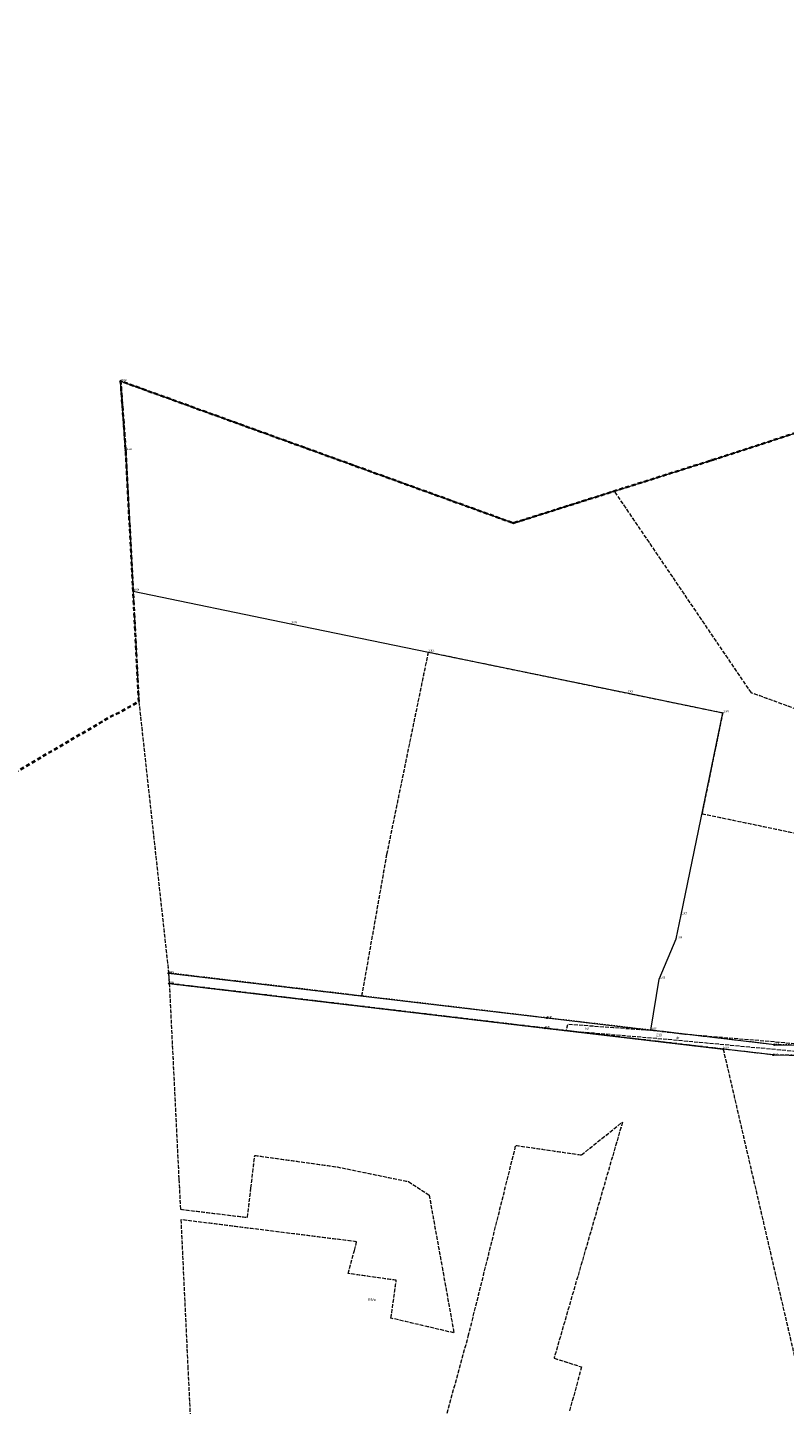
# Model space of a CAD drawing. Header units: metres. Extents: x 6524698 to 6533081, y 5883213 to 5896811.
# Tile 116 of 167: x 6526488 to 6526780, y 5894030 to 5894560. Entities that reach past the tile are written whole.
import ezdxf
from ezdxf.enums import TextEntityAlignment as Align

# ---------------------------------------------------------------- set-up
doc = ezdxf.new("R2010")
doc.units = ezdxf.units.M
doc.header["$MEASUREMENT"] = 0
for name, pattern in [('mapa zasadnicza$0$1.5_0.5', [2, 1.5, -0.5]), ('mapa zasadnicza$0$1.5_1.0', [2.5, 1.5, -1]), ('mapa zasadnicza$0$219-500', [0]), ('mapa zasadnicza$0$egkk-500', [2, 1.5, -0.5]), ('mapa zasadnicza$0$egug-500', [1, 0.5, -0.5])]:
    doc.linetypes.add(name, pattern=pattern)
doc.layers.get('0').update_dxf_attribs({"lineweight": 0})
for name, color, linetype in [('mapa zasadnicza$0$202-punkt graniczny', 7, 'Continuous'), ('mapa zasadnicza$0$202-punkt graniczny-Atr103', 7, 'Continuous'), ('mapa zasadnicza$0$203-punkt graniczny', 7, 'Continuous'), ('mapa zasadnicza$0$203-punkt graniczny-Atr103', 7, 'Continuous'), ('mapa zasadnicza$0$209-oznaczenie konturu klasyfikacyjnego', 7, 'Continuous'), ('mapa zasadnicza$0$210-oznaczenie konturu użytku gruntowego', 7, 'Continuous'), ('mapa zasadnicza$0$211-numer działki ewidencyjnej', 7, 'Continuous'), ('mapa zasadnicza$0$216-obręb ewidencyjny', 7, 'Continuous'), ('mapa zasadnicza$0$217-kontur klasyfikacyjny', 7, 'Continuous'), ('mapa zasadnicza$0$218-kontur użytku gruntowego', 7, 'Continuous'), ('mapa zasadnicza$0$219-działka ewidencyjna', 7, 'Continuous'), ('mapa zasadnicza$0$jezdnia', 7, 'Continuous'), ('mapa zasadnicza$0$jezdnia-Atr17', 7, 'Continuous')]:
    doc.layers.add(name, color=color, linetype=linetype)
doc.styles.add('mapa zasadnicza$0$STANDARD', font='Working1250', dxfattribs={"width": 0.75})

# ---------------------------------------------------------------- blocks, each defined once
blk = doc.blocks.new('mapa zasadnicza$0$202')
at = {"color": 0, "linetype": 'Continuous', "lineweight": 0}
blk.add_circle((0, 0), 0.25, dxfattribs=at)
blk = doc.blocks.new('mapa zasadnicza$0$203')
at = {"linetype": 'Continuous', "lineweight": 0}
h = blk.add_hatch(color=0, dxfattribs=at)
edge = h.paths.add_edge_path()
edge.add_arc((0, 0), 0.045, 0, 360)

msp = doc.modelspace()

# ---------------------------------------------------------------- linework, layer by layer
at = {"layer": 'mapa zasadnicza$0$216-obręb ewidencyjny', "color": 7, "linetype": 'mapa zasadnicza$0$1.5_1.0', "lineweight": 35, "flags": 128}
msp.add_lwpolyline([(6528080.19, 5893144.58), (6528061.74, 5893201.21), (6528047.55, 5893241.88), (6528024.92, 5893315.29), (6528008.56, 5893361.13), (6527994.3, 5893412.78), (6527972.36, 5893501.34), (6527968.55, 5893513.63), (6527970.79, 5893518.44), (6527970.73, 5893522.51), (6527967.45, 5893552.31), (6527966.7, 5893563.53), (6527962.24, 5893630.13), (6528051.1, 5893681.86), (6528093.51, 5893704.95), (6528160.44, 5893751.29), (6528192.4, 5893787.97), (6528212.45, 5893801.88), (6528235.37, 5893817.79), (6528263.34, 5893839.22), (6528292.63, 5893867.35), (6528325.94, 5893899.11), (6528322.17, 5893903.05), (6528250.73, 5893995.91), (6528184.31, 5894083.49), (6528144.78, 5894142.59), (6528140.26, 5894150.17), (6528112.08, 5894189.3), (6528016.98, 5894319.35), (6528001.44, 5894344.63), (6527975.61, 5894386.54), (6527948.25, 5894431.11), (6527919.91, 5894480.01), (6527892.39, 5894527.5), (6527882.42, 5894543.56), (6527855.65, 5894587.93), (6527823.65, 5894640.97), (6527805.93, 5894633.3), (6527750.7, 5894622.26), (6527703.08, 5894611.82), (6527660.79, 5894602.88), (6527644.2, 5894599.12), (6527623.22, 5894594.36), (6527546.55, 5894577.52), (6527485.04, 5894564.12), (6527442.59, 5894555.97), (6527376.5, 5894538.97), (6527356.91, 5894534.04), (6527324.89, 5894525.35), (6527242.36, 5894508.66), (6527235, 5894507.23), (6527228.04, 5894506.29), (6527159.89, 5894496.69), (6527053.58, 5894471.18), (6527004.75, 5894459.61), (6526977.15, 5894360.97), (6526895.2, 5894390.7), (6526886.54, 5894409.25), (6526848.25, 5894423.17), (6526790.81, 5894405.63), (6526783.96, 5894403.77), (6526751.66, 5894393.24), (6526675.52, 5894369.12), (6526524.19, 5894423.84), (6526526.13, 5894397.23), (6526528.98, 5894342.85), (6526531.21, 5894300.39), (6526524.41, 5894296.52), (6526520.88, 5894294.84), (6526433.18, 5894243.61), (6526409.32, 5894231.32), (6526314.07, 5894204.53), (6526268.73, 5894188.91), (6526258.95, 5894183.01), (6526232.67, 5894174.45), (6526048.77, 5894185.58), (6526028.42, 5894185.14), (6525944.02, 5894189.55), (6525880.8, 5894192.86), (6525865.46, 5894208.87), (6525815.37, 5894268.24), (6525725.76, 5894354.61), (6525677.43, 5894405.04), (6525642.47, 5894443.85), (6525631.75, 5894455.74), (6525621.46, 5894467.17), (6525618.11, 5894470.89), (6525610.84, 5894478.96), (6525545.06, 5894551.99), (6525537.2, 5894560.72), (6525460.52, 5894338.76), (6525456.21, 5894326.33), (6525450.16, 5894308.9), (6525445.22, 5894294.63), (6525423.21, 5894231.15), (6525415.4, 5894208.63), (6525399.64, 5894161.49), (6525369.98, 5894072.79), (6525342.34, 5893997.91), (6525337.4, 5893981.36), (6525266.58, 5893924.52), (6525217.93, 5893885.48), (6525120.08, 5893806.06), (6525080.21, 5893781.94), (6525034.62, 5893753.64), (6524956.86, 5893706.08), (6524954.17, 5893701.72), (6524952.33, 5893698.77), (6524951.12, 5893696.84), (6524924.06, 5893653.68), (6524922.11, 5893650.61), (6524908.03, 5893628.41), (6524885.99, 5893594.37), (6524823.72, 5893494.6), (6524818.62, 5893484.85), (6524776.38, 5893404.01), (6524760.03, 5893372.45), (6524743.69, 5893340.87), (6524727.34, 5893309.3), (6524725.32, 5893305.6), (6524701.12, 5893258.79), (6524698.5, 5893253.75), (6524741.55, 5893198.86), (6524787.16, 5893135.47), (6524797.48, 5893113.55), (6524827.59, 5893049.65), (6524848.15, 5892993.16), (6524885, 5892891.94), (6524886.71, 5892887.25), (6524900.94, 5892860.83), (6524938.01, 5892801.88), (6524942.47, 5892794.78), (6524958.2, 5892763.24), (6524982.49, 5892709.34), (6524989.65, 5892692.64), (6525021.29, 5892644.7), (6525047.57, 5892607.1), (6525072.42, 5892559.28), (6525080.98, 5892544.34), (6525104.23, 5892503.81), (6525105.73, 5892501.2), (6525124.09, 5892461.96), (6525158, 5892390.4), (6525163.69, 5892366.6), (6525187.74, 5892266.07), (6525200.42, 5892203.7), (6525210.27, 5892167.69), (6525235.54, 5892075.31), (6525239, 5892035.46), (6525241.84, 5892018.03), (6525246.18, 5891943.28), (6525246.02, 5891937.6), (6525245.65, 5891924.05), (6525244.65, 5891887.35), (6525244.88, 5891861.21), (6525245.32, 5891811.32), (6525234.24, 5891649.83), (6525224.07, 5891546.78), (6525208.12, 5891507.31), (6525193.48, 5891471.08), (6525186.45, 5891448.59), (6525184.14, 5891444.14), (6525180.5, 5891437.11), (6525176.64, 5891433.3), (6525163.56, 5891420.57), (6525150.33, 5891406.73), (6525149.34, 5891405.88), (6525147.46, 5891404.1), (6525146.26, 5891402.89), (6525142.82, 5891399.45), (6525132.06, 5891389.06), (6525128.35, 5891385.34), (6525124.8, 5891381.67), (6525121.13, 5891378.06), (6525095.65, 5891351.83), (6525053.05, 5891307.97), (6525038.88, 5891292.8), (6525015.99, 5891261.95), (6524996.02, 5891237.19), (6524958.43, 5891186.61), (6524908.74, 5891119.69), (6524979.34, 5891082.37), (6525035.16, 5891054.09), (6525074.44, 5891035.78), (6525140.68, 5891002.24), (6525158.27, 5890993.31), (6525169.95, 5890987.37), (6525189.03, 5890979.26), (6525225.79, 5890963.63), (6525241.68, 5890952.94), (6525280.63, 5890926.71), (6525286.23, 5890923.62), (6525353.13, 5890886.67), (6525387.9, 5890862.89), (6525416.13, 5890848.06), (6525465.51, 5890821.53), (6525489.55, 5890809.17), (6525532.35, 5890788.13), (6525593.44, 5890757.92), (6525656.38, 5890722.42), (6525712.1, 5890690.97), (6525744.09, 5890674.26), (6525753.93, 5890669.12), (6525811.57, 5890638.94), (6525889.01, 5890598.56), (6525902.26, 5890595.95), (6525968.12, 5890559.29), (6526048.15, 5890515.81), (6526148.09, 5890465.98), (6526205.96, 5890434.59), (6526262.38, 5890404.11), (6526332.75, 5890374.64), (6526425.41, 5890334.29), (6526595.63, 5890279.11), (6526573.45, 5890132.21), (6526575.25, 5890133.06), (6526592.18, 5890129.32), (6526722.43, 5890098.71), (6526728.64, 5890098.03), (6526735.76, 5890098.07), (6526740.34, 5890097.85), (6526742.25, 5890097.45), (6526749.57, 5890095.95), (6526757.09, 5890094.4), (6526758.07, 5890090.77), (6526792.43, 5890086.11), (6526812.21, 5890083.05), (6526890.35, 5890080.91), (6526909.87, 5890084.83), (6526952.34, 5890094.44), (6526971.01, 5890104.38), (6526981, 5890111.26), (6526988.84, 5890116.67), (6527008.52, 5890134.26), (6527045.63, 5890148.55), (6527057.31, 5890152.25), (6527077.89, 5890166.68), (6527165.07, 5890215.69), (6527220.83, 5890245.22), (6527241.28, 5890253.87), (6527273.45, 5890274.12), (6527288.1, 5890288.63), (6527313.38, 5890308.14), (6527321.27, 5890314.22), (6527338.23, 5890321.73), (6527355.64, 5890331.57), (6527391.42, 5890349.92), (6527454.67, 5890547.02), (6527509.07, 5890729.27), (6527517.65, 5890758.02), (6527651.09, 5891150.82), (6527705.03, 5891299.34), (6527759.25, 5891463.12), (6527785.51, 5891547.1), (6527787.58, 5891553.86), (6527801.61, 5891598.79), (6527846.82, 5891746.29), (6528014.33, 5891830.31), (6528198.8, 5891907.55), (6528440.31, 5891996.73), (6528394.78, 5892128.68), (6528377.11, 5892179.95), (6528349.09, 5892260.65), (6528334.62, 5892315.93), (6528299.61, 5892411.02), (6528296.22, 5892421.59), (6528276.69, 5892498.16), (6528274.02, 5892507.32), (6528253.12, 5892581.84), (6528217.45, 5892695.43), (6528216.98, 5892718.27), (6528214.23, 5892726.13), (6528211.23, 5892742.29), (6528202.22, 5892766.07), (6528192.07, 5892792.85), (6528171.14, 5892860.59), (6528166.45, 5892875.8), (6528118.84, 5893029.51), (6528114.87, 5893046.22), (6528103.06, 5893080.73)], close=True, dxfattribs=at)
at = {"layer": 'mapa zasadnicza$0$217-kontur klasyfikacyjny', "color": 92, "linetype": 'mapa zasadnicza$0$egkk-500', "lineweight": 18, "flags": 128}
for points in [[(6526524.19, 5894423.84), (6526526.13, 5894397.23)], [(6526675.52, 5894369.12), (6526524.19, 5894423.84)], [(6526526.13, 5894397.23), (6526528.98, 5894342.85)], [(6526714.47, 5894381.46), (6526675.52, 5894369.12)], [(6526767.24, 5894303.71), (6526714.47, 5894381.46)], [(6526528.98, 5894342.85), (6526531.21, 5894300.39)], [(6526626.82, 5894241.54), (6526642.82, 5894319.41)], [(6526642.82, 5894319.41), (6526719.21, 5894303.67)], [(6526531.21, 5894300.39), (6526542.67, 5894195.78)], [(6526719.21, 5894303.67), (6526756.2, 5894296.05)], [(6526848.65, 5894274.07), (6526767.24, 5894303.71)], [(6526756.2, 5894296.05), (6526748.19, 5894257.17)], [(6526748.19, 5894257.17), (6526787.89, 5894248.9)], [(6526617.18, 5894186.93), (6526626.82, 5894241.54)], [(6526542.67, 5894195.78), (6526617.18, 5894186.93)], [(6526687.71, 5894174.57), (6526542.93, 5894191.77)], [(6526542.93, 5894191.77), (6526546.63, 5894116.31)], [(6526756.36, 5894166.48), (6526687.71, 5894174.57)], [(6526756.36, 5894166.48), (6526785.05, 5894042.85)], [(6526775.74, 5894164.2), (6526756.36, 5894166.48)], [(6526817.76, 5894163.42), (6526775.74, 5894164.2)], [(6526717.56, 5894138.37), (6526691.21, 5894047.39)], [(6526701.73, 5894125.69), (6526717.56, 5894138.37)], [(6526574.41, 5894112.98), (6526575.87, 5894125.5)], [(6526575.87, 5894125.5), (6526607.61, 5894121.08)], [(6526658.16, 5894055.85), (6526676.46, 5894129.36)], [(6526676.46, 5894129.36), (6526701.73, 5894125.69)], [(6526607.61, 5894121.08), (6526635.13, 5894115.42)], [(6526546.63, 5894116.31), (6526547.25, 5894104.74)], [(6526635.13, 5894115.42), (6526643.05, 5894110.24)], [(6526573.07, 5894101.62), (6526574.41, 5894112.98)], [(6526643.05, 5894110.24), (6526648.07, 5894082.43)], [(6526547.25, 5894104.74), (6526573.07, 5894101.62)], [(6526615.13, 5894092.24), (6526547.41, 5894100.74)], [(6526547.41, 5894100.74), (6526550.07, 5894044.23)], [(6526611.92, 5894079.99), (6526614.26, 5894088.91)], [(6526614.26, 5894088.91), (6526615.13, 5894092.24)], [(6526630.4, 5894077.38), (6526611.92, 5894079.99)], [(6526628.37, 5894062.8), (6526630.4, 5894077.38)], [(6526648.07, 5894082.43), (6526652.63, 5894057.13)], [(6526652.63, 5894057.13), (6526628.37, 5894062.8)], [(6526634.09, 5893968.29), (6526658.16, 5894055.85)], [(6526691.21, 5894047.39), (6526701.83, 5894044.02)], [(6526550.07, 5894044.23), (6526553.88, 5893965.84)], [(6526701.83, 5894044.02), (6526697.12, 5894026.96)]]:
    msp.add_lwpolyline(points, dxfattribs=at)
at = {"layer": 'mapa zasadnicza$0$218-kontur użytku gruntowego', "color": 3, "linetype": 'mapa zasadnicza$0$egug-500', "lineweight": 18, "flags": 128}
for points in [[(6526524.19, 5894423.84), (6526526.13, 5894397.23)], [(6526675.52, 5894369.12), (6526524.19, 5894423.84)], [(6526526.13, 5894397.23), (6526528.98, 5894342.85)], [(6526714.47, 5894381.46), (6526675.52, 5894369.12)], [(6526767.24, 5894303.71), (6526714.47, 5894381.46)], [(6526528.98, 5894342.85), (6526531.21, 5894300.39)], [(6526626.82, 5894241.54), (6526642.82, 5894319.41)], [(6526642.82, 5894319.41), (6526719.21, 5894303.67)], [(6526531.21, 5894300.39), (6526542.67, 5894195.78)], [(6526719.21, 5894303.67), (6526756.2, 5894296.05)], [(6526848.65, 5894274.07), (6526767.24, 5894303.71)], [(6526756.2, 5894296.05), (6526748.19, 5894257.17)], [(6526748.19, 5894257.17), (6526787.89, 5894248.9)], [(6526617.18, 5894186.93), (6526626.82, 5894241.54)], [(6526542.67, 5894195.78), (6526542.93, 5894191.77)], [(6526617.18, 5894186.93), (6526542.67, 5894195.78)], [(6526542.93, 5894191.77), (6526687.71, 5894174.57)], [(6526542.93, 5894191.77), (6526546.63, 5894116.31)], [(6526688.48, 5894178.46), (6526617.18, 5894186.93)], [(6526712.01, 5894175.69), (6526688.48, 5894178.46)], [(6526687.71, 5894174.57), (6526756.36, 5894166.48)], [(6526728.54, 5894173.75), (6526712.01, 5894175.69)], [(6526756.17, 5894170.5), (6526728.54, 5894173.75)], [(6526776.09, 5894168.15), (6526756.17, 5894170.5)], [(6526778.14, 5894168.12), (6526776.09, 5894168.15)], [(6526789.87, 5894167.91), (6526778.14, 5894168.12)], [(6526756.36, 5894166.48), (6526785.05, 5894042.85)], [(6526775.74, 5894164.2), (6526756.36, 5894166.48)], [(6526817.76, 5894163.42), (6526775.74, 5894164.2)], [(6526717.56, 5894138.37), (6526691.21, 5894047.39)], [(6526701.73, 5894125.69), (6526717.56, 5894138.37)], [(6526574.41, 5894112.98), (6526575.87, 5894125.5)], [(6526575.87, 5894125.5), (6526607.61, 5894121.08)], [(6526658.16, 5894055.85), (6526676.46, 5894129.36)], [(6526676.46, 5894129.36), (6526701.73, 5894125.69)], [(6526607.61, 5894121.08), (6526635.13, 5894115.42)], [(6526546.63, 5894116.31), (6526547.25, 5894104.74)], [(6526635.13, 5894115.42), (6526643.05, 5894110.24)], [(6526573.07, 5894101.62), (6526574.41, 5894112.98)], [(6526643.05, 5894110.24), (6526648.07, 5894082.43)], [(6526547.25, 5894104.74), (6526573.07, 5894101.62)], [(6526615.13, 5894092.24), (6526547.41, 5894100.74)], [(6526547.41, 5894100.74), (6526550.07, 5894044.23)], [(6526611.92, 5894079.99), (6526614.26, 5894088.91)], [(6526614.26, 5894088.91), (6526615.13, 5894092.24)], [(6526630.4, 5894077.38), (6526611.92, 5894079.99)], [(6526628.37, 5894062.8), (6526630.4, 5894077.38)], [(6526648.07, 5894082.43), (6526652.63, 5894057.13)], [(6526652.63, 5894057.13), (6526628.37, 5894062.8)], [(6526634.09, 5893968.29), (6526658.16, 5894055.85)], [(6526691.21, 5894047.39), (6526701.83, 5894044.02)], [(6526550.07, 5894044.23), (6526553.88, 5893965.84)], [(6526701.83, 5894044.02), (6526697.12, 5894026.96)]]:
    msp.add_lwpolyline(points, dxfattribs=at)
at = {"layer": 'mapa zasadnicza$0$219-działka ewidencyjna', "color": 7, "linetype": 'mapa zasadnicza$0$219-500', "lineweight": 18, "flags": 128}
for points in [[(6526526.13, 5894397.23), (6526524.19, 5894423.84)], [(6526524.19, 5894423.84), (6526675.52, 5894369.12)], [(6526751.66, 5894393.24), (6526783.96, 5894403.77)], [(6526526.13, 5894397.23), (6526528.98, 5894342.85)], [(6526675.52, 5894369.12), (6526751.66, 5894393.24)], [(6526528.98, 5894342.85), (6526589.74, 5894330.34)], [(6526589.74, 5894330.34), (6526642.82, 5894319.41)], [(6526642.82, 5894319.41), (6526719.21, 5894303.67)], [(6526719.21, 5894303.67), (6526756.2, 5894296.05)], [(6526740.15, 5894218.19), (6526756.2, 5894296.05)], [(6526738.24, 5894208.89), (6526740.15, 5894218.19)], [(6526731.69, 5894193.37), (6526738.24, 5894208.89)], [(6526542.67, 5894195.78), (6526688.48, 5894178.46)], [(6526542.67, 5894195.78), (6526542.93, 5894191.77)], [(6526542.93, 5894191.77), (6526687.71, 5894174.57)], [(6526728.54, 5894173.75), (6526731.69, 5894193.37)], [(6526688.48, 5894178.46), (6526728.54, 5894173.75)], [(6526687.71, 5894174.57), (6526756.36, 5894166.48)], [(6526776.09, 5894168.15), (6526728.54, 5894173.75)], [(6526776.09, 5894168.15), (6526818.23, 5894167.42)], [(6526775.74, 5894164.2), (6526756.36, 5894166.48)], [(6526775.74, 5894164.2), (6526817.76, 5894163.42)]]:
    msp.add_lwpolyline(points, dxfattribs=at)
at = {"layer": 'mapa zasadnicza$0$jezdnia', "color": 7, "linetype": 'mapa zasadnicza$0$1.5_0.5', "lineweight": 18, "flags": 128}
msp.add_lwpolyline([(6526919.64, 5894156.16), (6526930.6, 5894154.59), (6526949.65, 5894152.14), (6526958.9, 5894151.13), (6526991.37, 5894146.89), (6526991.28, 5894143.22), (6526961.71, 5894147.09), (6526924.82, 5894151.67), (6526904.3, 5894153.91), (6526885.87, 5894156.2), (6526865.42, 5894157.73), (6526799.5, 5894164.12), (6526732.84, 5894170.34), (6526695.92, 5894173.47), (6526696.51, 5894176.09), (6526714.09, 5894174.8), (6526728.52, 5894173.74), (6526741.61, 5894172.25), (6526776.47, 5894169.31), (6526820.93, 5894164.98), (6526879.75, 5894159.53)], close=True, dxfattribs=at)

# ---------------------------------------------------------------- block references
at = {"layer": 'mapa zasadnicza$0$202-punkt graniczny', "color": 7, "linetype": 'Continuous', "lineweight": 18}
for p in [(6526524.19, 5894423.84), (6526526.13, 5894397.23), (6526751.66, 5894393.24), (6526675.52, 5894369.12), (6526542.67, 5894195.78), (6526542.93, 5894191.77), (6526688.48, 5894178.46), (6526687.71, 5894174.57), (6526776.09, 5894168.15), (6526756.36, 5894166.48), (6526775.74, 5894164.2)]:
    msp.add_blockref('mapa zasadnicza$0$202', p, dxfattribs=at)
at = {"layer": 'mapa zasadnicza$0$203-punkt graniczny', "color": 7, "linetype": 'Continuous', "lineweight": 18}
for p in [(6526528.98, 5894342.85), (6526589.74, 5894330.34), (6526642.82, 5894319.41), (6526719.21, 5894303.67), (6526756.2, 5894296.05), (6526740.15, 5894218.19), (6526738.24, 5894208.89), (6526731.69, 5894193.37), (6526728.54, 5894173.75)]:
    msp.add_blockref('mapa zasadnicza$0$203', p, dxfattribs=at)

# ---------------------------------------------------------------- texts
at = {"layer": 'mapa zasadnicza$0$202-punkt graniczny-Atr103', "color": 7, "style": 'mapa zasadnicza$0$STANDARD', "width": 0.667}
for s, p in [('29869', (6526524.19, 5894423.84)), ('29868', (6526526.13, 5894397.23)), ('29873', (6526751.66, 5894393.24)), ('29870', (6526675.52, 5894369.12)), ('8143', (6526542.67, 5894195.78)), ('8144', (6526542.93, 5894191.77)), ('8146', (6526688.48, 5894178.46)), ('8145', (6526687.71, 5894174.57)), ('8148', (6526776.09, 5894168.15)), ('8147', (6526775.74, 5894164.2))]:
    msp.add_text(s, height=0.75, dxfattribs=at).set_placement(p)
msp.add_text('10966', height=0.75, dxfattribs=at).set_placement((6526756.36, 5894166.48), align=Align.BOTTOM_LEFT)
at = {"layer": 'mapa zasadnicza$0$203-punkt graniczny-Atr103', "color": 7, "style": 'mapa zasadnicza$0$STANDARD', "width": 0.667}
for s, p in [('48339', (6526528.98, 5894342.85)), ('10999', (6526589.74, 5894330.34)), ('11001', (6526642.82, 5894319.41)), ('11003', (6526719.21, 5894303.67)), ('11008', (6526756.2, 5894296.05)), ('11007', (6526740.15, 5894218.19)), ('11006', (6526738.24, 5894208.89)), ('11005', (6526731.69, 5894193.37)), ('11004', (6526728.54, 5894173.75))]:
    msp.add_text(s, height=0.75, dxfattribs=at).set_placement(p, align=Align.BOTTOM_LEFT)
at = {"layer": 'mapa zasadnicza$0$209-oznaczenie konturu klasyfikacyjnego', "color": 3, "linetype": 'Continuous', "lineweight": 18, "style": 'mapa zasadnicza$0$STANDARD', "width": 0.79}
msp.add_text('RIVa', height=1, dxfattribs=at).set_placement((6526619.55, 5894070.4), align=Align.TOP_LEFT)
at = {"layer": 'mapa zasadnicza$0$210-oznaczenie konturu użytku gruntowego', "color": 3, "linetype": 'Continuous', "lineweight": 18, "style": 'mapa zasadnicza$0$STANDARD', "width": 0.79}
msp.add_text('dr', height=1, dxfattribs=at).set_placement((6526738.3, 5894170.36))
at = {"layer": 'mapa zasadnicza$0$211-numer działki ewidencyjnej', "color": 7, "linetype": 'Continuous', "lineweight": 18, "style": 'mapa zasadnicza$0$STANDARD', "width": 0.79}
msp.add_text('213', height=1, dxfattribs=at).set_placement((6526730.54, 5894171.41))
at = {"layer": 'mapa zasadnicza$0$jezdnia-Atr17', "color": 7, "style": 'mapa zasadnicza$0$STANDARD', "width": 0.667}
msp.add_text('j.gr.', height=0.75, rotation=357.633, dxfattribs=at).set_placement((6526703.33, 5894174.14))

doc.saveas('drawing.dxf')
